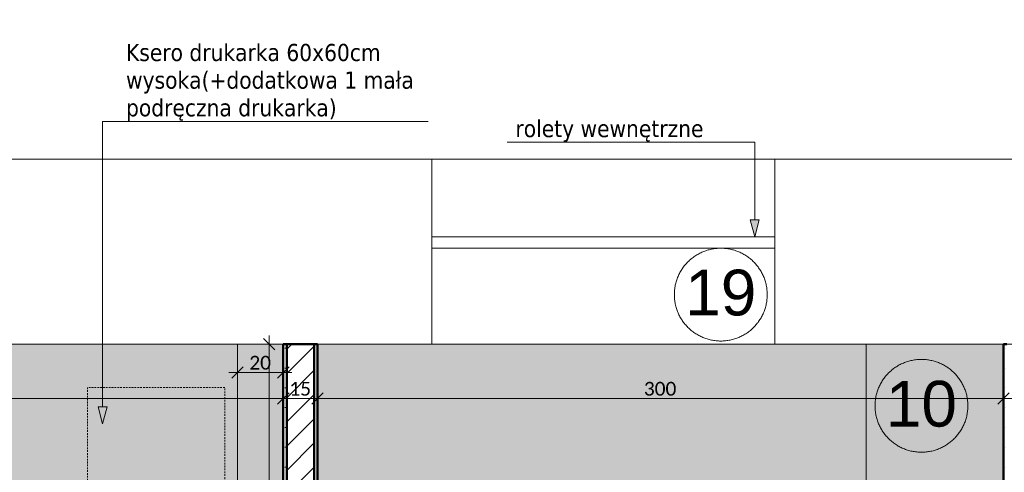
# Model space of a CAD drawing. Extents: x -7955 to 2900, y -3385 to 4160.
# Tile 10 of 30: x -7075 to -6214, y 3565 to 3961. Entities that reach past the tile are written whole.
import ezdxf
from ezdxf.xclip import XClip

# ---------------------------------------------------------------- set-up
doc = ezdxf.new("R2010")
doc.units = 0
doc.header["$MEASUREMENT"] = 0
doc.header["$XCLIPFRAME"] = 0
doc.linetypes.add('Przerywana', pattern=[25, 15, -10])
for name, color, linetype in [('110-Z Strefy', 7, 'Continuous'), ('210-A Strefy', 7, 'Continuous'), ('230-A Ściany działowe', 7, 'Continuous'), ('820-G Rysunki Obrazki', 7, 'Continuous'), ('830-G Teksty Etykiety', 7, 'Continuous')]:
    doc.layers.add(name, color=color, linetype=linetype)
doc.layers.add('210-A Strefy_Nr_pióra__64', color=7, linetype='Continuous', lineweight=5, true_color=0x9f9f9f)
doc.layers.add('tekst_Nr_pióra__84', color=7, linetype='Continuous', lineweight=5, true_color=0xa5a5a5)
for name, color, linetype, lineweight in [('230-A Ściany działowe_Nr_pióra__1', 7, 'Continuous', 50), ('320-W Umeblowanie_Nr_pióra__21', 7, 'Continuous', 13), ('320-W Umeblowanie_Nr_pióra__23', 7, 'Continuous', 13), ('330-W Wyposażenie_Nr_pióra__23', 7, 'Continuous', 13), ('499-K Wymiary i opisy_Nr_pióra__65', 7, 'Continuous', 5), ('830-G Teksty Etykiety_Nr_pióra__1', 7, 'Continuous', 50), ('830-G Teksty Etykiety_Nr_pióra__41', 7, 'Continuous', 13), ('D_OPIS_Nr_pióra__23', 7, 'Continuous', 13), ('D_OPIS_Nr_pióra__41', 7, 'Continuous', 13)]:
    doc.layers.add(name, color=color, linetype=linetype, lineweight=lineweight)
doc.styles.add('GENERATED_STYLE_1', font='txt')
doc.styles.add('GENERATED_STYLE_2', font='txt')
doc.styles.add('GENERATED_STYLE_3', font='arial.ttf')
pattern_1 = [(0, (-7692.221, 2461.101), (0, 17.32051), [0, -10]), (0, (-7687.221, 2469.761), (0, 17.32051), [0, -10])]

# ---------------------------------------------------------------- blocks, each defined once
blk = doc.blocks.new('Rysunek_3_3', base_point=(-7692.22, 2461.1))
at = {"layer": '110-Z Strefy', "linetype": 'Continuous', "lineweight": 0, "ltscale": 0.1, "true_color": 0xffffff}
for points in [[(-6884.22, 3677.1), (-6884.22, 3417.1), (-6844.22, 3417.1), (-6844.22, 3677.1)], [(-6334.25, 3677.1), (-6334.25, 3437.1), (-6214.25, 3437.1), (-6214.25, 3677.1)]]:
    blk.add_hatch(color=7, dxfattribs=at).paths.add_polyline_path(points)
at = {"layer": '210-A Strefy', "linetype": 'Continuous', "lineweight": 0, "ltscale": 0.1, "true_color": 0x262626}
for points in [[(-7692.22, 3677.1), (-7692.22, 2455.1), (-6844.22, 2455.1), (-6844.22, 2843.06), (-6844.22, 3677.1)], [(-6814.22, 3677.1), (-6814.22, 2875.1), (-6214.25, 2875.1), (-6214.25, 3677.1)]]:
    blk.add_hatch(color=250, dxfattribs=at).paths.add_polyline_path(points)
at = {"layer": '230-A Ściany działowe', "linetype": 'Continuous', "lineweight": 0, "ltscale": 0.1, "true_color": 0x000000}
h = blk.add_hatch(dxfattribs=at)
h.set_pattern_fill('Tynk_0003', color=18, style=0, pattern_type=2)
h.set_pattern_definition(pattern_1)
h.paths.add_polyline_path([(-6841.22, 2875.1), (-6841.22, 3677.1), (-6844.22, 3677.1), (-6844.22, 2875.1)])
h = blk.add_hatch(dxfattribs=at)
h.set_pattern_fill('Bloczki_ceramiczne_0003', color=18, style=0, pattern_type=2)
h.set_pattern_definition([(45, (-7692.221, 2461.101), (-10.6066, 10.6066), [])])
h.paths.add_polyline_path([(-6817.22, 2872.1), (-6817.22, 3677.1), (-6841.22, 3677.1), (-6841.22, 2872.1)])
h = blk.add_hatch(dxfattribs=at)
h.set_pattern_fill('Tynk_0003', color=18, style=0, pattern_type=2)
h.set_pattern_definition(pattern_1)
h.paths.add_polyline_path([(-6814.22, 2875.1), (-6814.22, 3677.1), (-6817.22, 3677.1), (-6817.22, 2875.1)])
h = blk.add_hatch(dxfattribs=at)
h.set_pattern_fill('Tynk_0003', color=18, style=0, pattern_type=2)
h.set_pattern_definition(pattern_1)
h.paths.add_polyline_path([(-6214.25, 3677.1), (-6214.25, 2875.1), (-6211.25, 2875.1), (-6211.25, 3677.1)])
at = {"layer": '830-G Teksty Etykiety', "linetype": 'Continuous', "lineweight": 0, "ltscale": 0.1, "true_color": 0x000000}
for points in [[(-6431.88, 3771.1), (-6427.88, 3786.03), (-6435.88, 3786.03)], [(-7002.25, 3607.34), (-6998.25, 3622.27), (-7006.25, 3622.27)]]:
    blk.add_hatch(color=18, dxfattribs=at).paths.add_polyline_path(points)
at = {"layer": '210-A Strefy_Nr_pióra__64', "color": 253, "linetype": 'Continuous', "lineweight": 5, "ltscale": 0.1, "true_color": 0x9f9f9f}
for p, q in [((-7692.22, 3677.1), (-6844.22, 3677.1)), ((-6844.22, 3677.1), (-6844.22, 2843.06)), ((-6814.22, 2875.1), (-6814.22, 3677.1)), ((-6814.22, 3677.1), (-6214.25, 3677.1)), ((-6214.25, 3677.1), (-6214.25, 2875.1))]:
    blk.add_line(p, q, dxfattribs=at)
at = {"layer": '230-A Ściany działowe_Nr_pióra__1', "color": 7, "linetype": 'Continuous', "lineweight": 50, "ltscale": 0.1}
for p, q in [((-6841.22, 3677.1), (-6841.22, 2872.1)), ((-6817.22, 2872.1), (-6817.22, 3677.1))]:
    blk.add_line(p, q, dxfattribs=at)
at = {"layer": '230-A Ściany działowe_Nr_pióra__1', "color": 7, "linetype": 'Continuous', "lineweight": 50, "ltscale": 0.1, "flags": 128}
for points in [[(-6844.22, 3677.1), (-6844.22, 2875.1)], [(-6844.22, 3677.1), (-6841.22, 3677.1)], [(-6841.22, 3677.1), (-6817.22, 3677.1)], [(-6817.22, 3677.1), (-6814.22, 3677.1)], [(-6814.22, 2875.1), (-6814.22, 3677.1)], [(-6211.25, 3677.1), (-6214.25, 3677.1)], [(-6214.25, 3677.1), (-6214.25, 2875.1)]]:
    blk.add_lwpolyline(points, dxfattribs=at)
at = {"layer": '320-W Umeblowanie_Nr_pióra__21', "color": 7, "linetype": 'Continuous', "lineweight": 13, "ltscale": 0.1, "flags": 128}
blk.add_lwpolyline([(-6844.22, 3677.1), (-6844.22, 3417.1), (-6884.22, 3417.1), (-6884.22, 3677.1)], close=True, dxfattribs=at)
at = {"layer": '320-W Umeblowanie_Nr_pióra__23', "color": 7, "linetype": 'Continuous', "lineweight": 13, "ltscale": 0.1, "flags": 128}
blk.add_lwpolyline([(-6214.25, 3677.1), (-6214.25, 3437.1), (-6334.25, 3437.1), (-6334.25, 3677.1)], close=True, dxfattribs=at)
at = {"layer": '330-W Wyposażenie_Nr_pióra__23', "color": 7, "linetype": 'Przerywana', "lineweight": 13, "ltscale": 0.1, "flags": 128}
blk.add_lwpolyline([(-7015.36, 3639.33), (-7015.36, 3519.33), (-6895.36, 3519.33), (-6895.36, 3639.33)], close=True, dxfattribs=at)
at = {"layer": '499-K Wymiary i opisy_Nr_pióra__65', "color": 7, "linetype": 'Continuous', "lineweight": 5, "ltscale": 0.1}
for p, q in [((-6851.61, 3672.1), (-6861.61, 3682.1)), ((-6856.61, 3677.1), (-6856.61, 3684.6)), ((-6847.24, 3677.1), (-6865.99, 3677.1)), ((-6856.61, 3417.1), (-6856.61, 3677.1)), ((-6884.22, 3643.03), (-6884.22, 3661.78)), ((-6844.22, 3643.03), (-6844.22, 3661.78)), ((-6891.72, 3652.4), (-6884.22, 3652.4)), ((-6879.22, 3657.4), (-6889.22, 3647.4)), ((-6884.22, 3652.4), (-6844.22, 3652.4)), ((-6849.22, 3647.4), (-6839.22, 3657.4)), ((-6844.22, 3652.4), (-6836.72, 3652.4)), ((-6844.22, 3620.22), (-6844.22, 3638.97)), ((-6814.22, 3620.22), (-6814.22, 3638.97)), ((-6214.25, 3620.22), (-6214.25, 3638.97)), ((-7692.22, 3629.6), (-6844.22, 3629.6)), ((-6839.22, 3634.6), (-6849.22, 3624.6)), ((-6844.22, 3629.6), (-6814.22, 3629.6)), ((-6809.22, 3634.6), (-6819.22, 3624.6)), ((-6814.22, 3629.6), (-6214.25, 3629.6)), ((-6209.25, 3634.6), (-6219.25, 3624.6)), ((-6214.25, 3629.6), (-6184.25, 3629.6))]:
    blk.add_line(p, q, dxfattribs=at)
at = {"layer": '830-G Teksty Etykiety_Nr_pióra__41', "color": 7, "linetype": 'Continuous', "lineweight": 13, "ltscale": 0.1}
for p, q in [((-7002.25, 3622.27), (-7002.25, 3872.14)), ((-7002.25, 3872.14), (-6988.97, 3872.14)), ((-6988.97, 3872.14), (-6717.64, 3872.14)), ((-6444.98, 3853.91), (-6648.36, 3853.91)), ((-6431.88, 3853.91), (-6444.98, 3853.91)), ((-6431.88, 3786.03), (-6431.88, 3853.91)), ((-6431.88, 3771.1), (-6435.88, 3786.03)), ((-6435.88, 3786.03), (-6427.88, 3786.03)), ((-6431.88, 3771.1), (-6427.88, 3786.03)), ((-7002.25, 3607.34), (-7006.25, 3622.27)), ((-7006.25, 3622.27), (-6998.25, 3622.27)), ((-7002.25, 3607.34), (-6998.25, 3622.27))]:
    blk.add_line(p, q, dxfattribs=at)
at = {"layer": 'D_OPIS_Nr_pióra__23', "color": 7, "linetype": 'Continuous', "lineweight": 13, "ltscale": 0.1}
for centre in [(-6461.51, 3720.49), (-6286.01, 3623.2)]:
    blk.add_circle(centre, 40.61, dxfattribs=at)
at = {"layer": 'tekst_Nr_pióra__84', "color": 253, "linetype": 'Continuous', "lineweight": 5, "ltscale": 0.1, "true_color": 0xa5a5a5, "flags": 128}
for points in [[(-7844.22, 3839.1), (-5462.22, 3839.1), (-5462.22, 3677.1), (-7844.22, 3677.1)], [(-6714.22, 3677.1), (-6414.22, 3677.1), (-6414.22, 3839.1), (-6714.22, 3839.1)], [(-6714.22, 3771.1), (-6414.22, 3771.1), (-6414.22, 3761.1), (-6714.22, 3761.1)]]:
    blk.add_lwpolyline(points, close=True, dxfattribs=at)
at = {"layer": '499-K Wymiary i opisy_Nr_pióra__65', "color": 7, "linetype": 'Continuous', "lineweight": 5, "char_height": 12, "attachment_point": 7, "style": 'GENERATED_STYLE_1'}
for s, insert, width in [('\\A1;{\\pql;\\fCalibri Light|b0|i0|c238|p34;20}', (-6873.95, 3654.8), 19.4561), ('\\A1;{\\pql;\\fCalibri Light|b0|i0|c238|p34;15}', (-6838.95, 3632), 19.4561), ('\\A1;{\\pql;\\fCalibri Light|b0|i0|c238|p34;300}', (-6528.83, 3632), 29.1841)]:
    blk.add_mtext(s, dxfattribs=dict(at, insert=insert, width=width))
at = {"layer": '830-G Teksty Etykiety_Nr_pióra__1', "color": 7, "linetype": 'Continuous', "lineweight": 50, "insert": (-6981.77, 3872.28), "char_height": 15, "width": 256.932, "attachment_point": 7, "line_spacing_factor": 0.967193, "style": 'GENERATED_STYLE_2'}
blk.add_mtext('\\A1;{\\pql;\\fTahoma|b0|i0|c238|p34;Ksero drukarka 60x60cm wysoka(+dodatkowa 1 mała podręczna drukarka)}', dxfattribs=at)
at = {"layer": '830-G Teksty Etykiety_Nr_pióra__1', "color": 7, "linetype": 'Continuous', "lineweight": 50, "insert": (-6641.16, 3854.05), "char_height": 15, "attachment_point": 7, "style": 'GENERATED_STYLE_2'}
blk.add_mtext('\\A1;{\\pql;\\fTahoma|b0|i0|c238|p34;rolety wewnętrzne}', dxfattribs=at)
at = {"layer": 'D_OPIS_Nr_pióra__41', "color": 7, "linetype": 'Continuous', "lineweight": 13, "char_height": 40, "attachment_point": 2, "style": 'GENERATED_STYLE_3'}
for s, insert in [('\\A1;{\\pqc;\\fArial|b0|i0|c238|p38;19}', (-6461.51, 3742.32)), ('\\A1;{\\pqc;\\fArial|b0|i0|c238|p38;10}', (-6286.01, 3645.03))]:
    blk.add_mtext(s, dxfattribs=dict(at, insert=insert))

msp = doc.modelspace()

# ---------------------------------------------------------------- block references
at = {"layer": '820-G Rysunki Obrazki', "color": 9, "linetype": 'Continuous', "lineweight": 5, "ltscale": 0.1, "true_color": 0xc2c2c2}
ref = msp.add_blockref('Rysunek_3_3', (-7692.22, 2461.1), dxfattribs=at)
XClip(ref).set_block_clipping_path([(-7979.5546049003, 787.529597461), (-5174.1326933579, 787.529597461), (-5174.1326933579, 4015.4311028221), (-7979.5546049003, 4015.4311028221), (-7979.5546049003, 3370.6642128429)])

doc.saveas('drawing.dxf')
